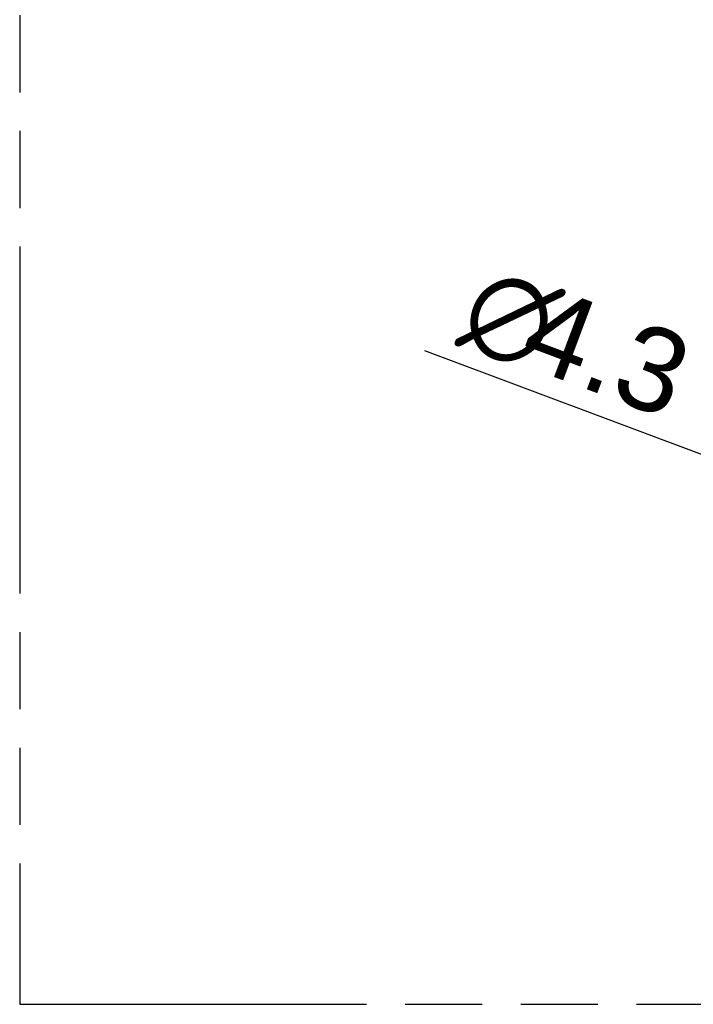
# Model space of a CAD drawing. Header units: millimetres. Extents: x 0 to 210, y 0 to 297.
# Tile 3 of 31: x 50 to 67, y 133 to 157. Entities that reach past the tile are written whole.
import ezdxf
from ezdxf.enums import TextEntityAlignment as Align

# ---------------------------------------------------------------- set-up
doc = ezdxf.new("R2010")
doc.units = ezdxf.units.MM
doc.header["$LTSCALE"] = 19.36
doc.linetypes.add('PHANTOM', pattern=[0.8, 0.45, -0.05, 0.1, -0.05, 0.1, -0.05])
doc.layers.get('0').update_dxf_attribs({"linetype": 'CONTINUOUS'})
doc.layers.add('DEFAULT_3', color=7, linetype='PHANTOM')
doc.layers.add('Z_DIM_2D', color=7, linetype='CONTINUOUS')
doc.styles.add('TEXTSTYLE_3', font='helveticaneueltw1g-ltcn.otf')
doc.styles.add('TEXTSTYLE_4', font='gdt', dxfattribs={"width": 0.7})
doc.dimstyles.new('DIMSTYLE_3', dxfattribs={"dimtxt": 2.1, "dimasz": 3.5, "dimexe": 1.5, "dimexo": 0, "dimtad": 1, "dimdec": 3, "dimlfac": 10, "dimdsep": 46, "dimtxsty": 'TEXTSTYLE_3', "dimblk": '_FILLED', "dimblk1": '_FILLED', "dimblk2": '_FILLED', "dimcen": 0.09, "dimclrt": 5, "dimadec": 0, "dimazin": 0, "dimtp": 0.1, "dimtm": 0.1, "dimtfac": 1, "dimtdec": 3, "dimtmove": 0, "dimatfit": 2, "dimldrblk": '_FILLED', "dimfxl": 1, "dimtolj": 1, "dimarcsym": 0})

# ---------------------------------------------------------------- blocks, each defined once
blk = doc.blocks.new('_FILLED')
at = {"color": 0, "linetype": 'BYBLOCK'}
blk.add_solid([(0, 0), (-1, 0.125), (-1, -0.125)], dxfattribs=at)
blk = doc.blocks.new('*D5')
at = {"layer": 'Z_DIM_2D', "color": 2, "linetype": 'CONTINUOUS'}
blk.add_line((71.33, 144.953), (60.305, 149.086), dxfattribs=at)
at = {"layer": 'Z_DIM_2D', "color": 2, "linetype": 'CONTINUOUS', "xscale": 3.5, "yscale": 3.5, "zscale": 3.5, "rotation": 339.4530969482}
blk.add_blockref('_FILLED', (71.33, 144.953), dxfattribs=at)
at = {"layer": 'Z_DIM_2D', "color": 5, "linetype": 'CONTINUOUS'}
for s, style, p in [('n', 'TEXTSTYLE_4', (63.111, 148.595)), ('4.3', 'TEXTSTYLE_3', (66.413, 147.357))]:
    blk.add_text(s, height=2.1, rotation=-20.5469, dxfattribs=dict(at, style=style)).set_placement(p, align=Align.RIGHT)

msp = doc.modelspace()

# ---------------------------------------------------------------- linework, layer by layer
at = {"layer": 'DEFAULT_3', "color": 7, "linetype": 'PHANTOM'}
for p, q in [((50.12864, 182.68), (50.12864, 132.68)), ((50.12864, 132.68), (150.12864, 132.68))]:
    msp.add_line(p, q, dxfattribs=at)

# ---------------------------------------------------------------- dimensions: what is measured, and where the dimension line sits
at = {"layer": 'Z_DIM_2D', "color": 2, "linetype": 'CONTINUOUS'}
dim = msp.add_diameter_dim_2p(p1=(71.32989, 144.95322), p2=(71.73254, 144.8023), text='%%c<>', dimstyle='DIMSTYLE_3', override={"dimpost": '<>'}, dxfattribs=at)
dim.commit()
dim.dimension.update_dxf_attribs({"geometry": '*D5', "text_midpoint": (63.81925, 149.45035), "dimtype": 163})

doc.saveas('drawing.dxf')
